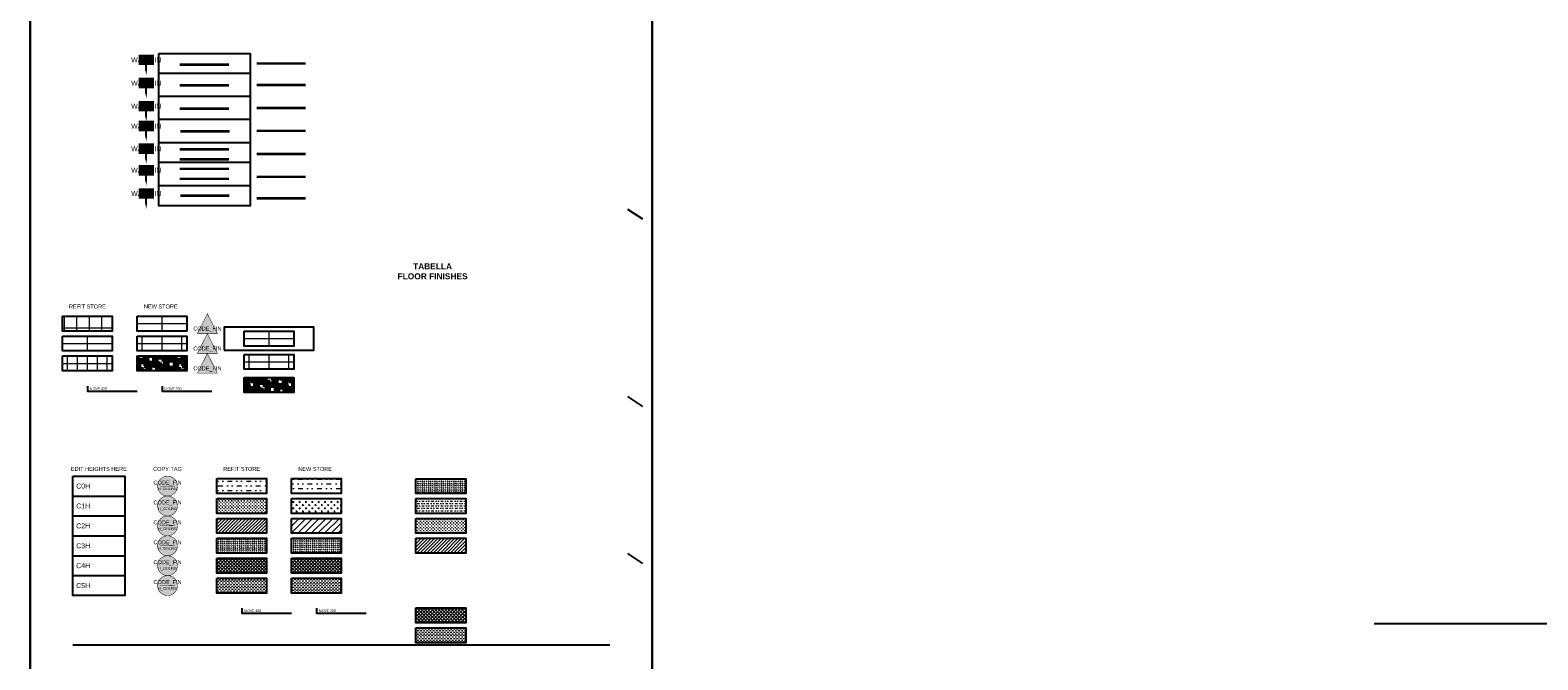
# Model space of a CAD drawing. Header units: centimetres. Extents: x -2854 to 18796, y -762 to 9238.
# Tile 65 of 166: x -2854 to 175, y 2908 to 4173. Entities that reach past the tile are written whole.
import ezdxf
from ezdxf.enums import TextEntityAlignment as Align

# ---------------------------------------------------------------- set-up
doc = ezdxf.new("R2010")
doc.units = ezdxf.units.CM
doc.header["$LTSCALE"] = 0.3
doc.linetypes.add('ACAD_ISO03W100', pattern=[30, 12, -18])
doc.layers.add('KK_Defpoints', color=40, linetype='Continuous', plot=False)
doc.layers.add('KK_FIN_CEILING', color=7, linetype='Continuous', lineweight=5)
doc.layers.add('KK_FUR_REFIT_NEW', color=150, linetype='Continuous', lineweight=9)
for name, color, linetype in [('KK_FIN_FLOOR', 7, 'Continuous'), ('KK_FIN_WALLS', 7, 'Continuous'), ('KK_TXT_TAG', 7, 'Continuous')]:
    doc.layers.add(name, color=color, linetype=linetype)
doc.styles.add('KIKO Milano_Bold', font='Arial Bold.ttf')
doc.styles.add('KIKO Milano_Light', font='Arial.ttf')
doc.styles.get("Standard").update_dxf_attribs({"font": 'Arial.ttf'})
pattern_1 = [(270, (5755.5888, 1576.6793), (3.175, -12.7), [50.8, -25.4]), (0, (5755.5888, 1576.6793), (-12.7, 3.175), [50.8, -25.4])]

msp = doc.modelspace()

# ---------------------------------------------------------------- hatches: boundary and pattern name
at = {"layer": 'KK_FIN_CEILING', "lineweight": 5, "true_color": 0x939598, "transparency": 33554610}
h = msp.add_hatch(dxfattribs=at)
h.set_pattern_fill('MUDST', color=252, scale=1.5)
h.set_pattern_definition([(0, (-5e-07, -0.026), (19.05, 9.525), [9.525, -9.525, 0, -9.525, 0, -9.525])])
h.paths.add_polyline_path([(-2478.8, 3272.1), (-2378.8, 3272.1), (-2378.8, 3242.1), (-2478.8, 3242.1)])
h = msp.add_hatch(dxfattribs=at)
h.set_pattern_fill('MUDST', color=252, scale=1.5)
h.set_pattern_definition([(0, (-2125, 2261.491), (19.05, 9.525), [9.525, -9.525, 0, -9.525, 0, -9.525])])
h.paths.add_polyline_path([(-2328.8, 3272.1), (-2228.8, 3272.1), (-2228.8, 3242.1), (-2328.8, 3242.1)])
h = msp.add_hatch(dxfattribs=at)
h.set_pattern_fill('GOST_GLASS', color=252)
h.set_pattern_definition([(45, (-2028.785, 3256.904), (4.24264, -9e-16), [2.5, -3.5]), (45, (-2027.7245, 3256.904), (4.24264, -9e-16), [1, -5]), (45, (-2028.785, 3257.9646), (4.24264, -9e-16), [1, -5])])
h.paths.add_polyline_path([(-2078.8, 3271.9), (-1978.8, 3271.9), (-1978.8, 3241.9), (-2078.8, 3241.9)])
at = {"layer": 'KK_FIN_CEILING', "lineweight": 5, "transparency": 33554559}
h = msp.add_hatch(dxfattribs=at)
h.set_pattern_fill('CROSS', color=150)
h.set_pattern_definition([(0, (-83.785, 995.658), (3.175, 3.175), [1.5875, -4.7625]), (90, (-82.9914, 994.8643), (-3.175, 3.175), [1.5875, -4.7625])])
h.paths.add_polyline_path([(-2478.8, 3232.1), (-2378.8, 3232.1), (-2378.8, 3202.1), (-2478.8, 3202.1)])
at = {"layer": 'KK_FIN_CEILING', "lineweight": 5, "true_color": 0x939598, "transparency": 33554610}
h = msp.add_hatch(dxfattribs=at)
h.set_pattern_fill('CROSS', color=252)
h.set_pattern_definition([(0, (-2123.2644, 2221.9395), (6.35, 6.35), [3.175, -9.525]), (90, (-2121.677, 2220.352), (-6.35, 6.35), [3.175, -9.525])])
h.paths.add_polyline_path([(-2327, 3232.6), (-2227, 3232.6), (-2227, 3202.6), (-2327, 3202.6)])
h = msp.add_hatch(dxfattribs=at)
h.set_pattern_fill('MUDST', color=252, scale=1.5)
h.set_pattern_definition([(0, (-2028.785, 3217.1487), (9.525, 4.7625), [4.7625, -4.7625, 0, -4.7625, 0, -4.7625])])
h.paths.add_polyline_path([(-2078.8, 3232.1), (-1978.8, 3232.1), (-1978.8, 3202.1), (-2078.8, 3202.1)])
at = {"layer": 'KK_FIN_CEILING', "lineweight": 5, "transparency": 33554559}
h = msp.add_hatch(dxfattribs=at)
h.set_pattern_fill('ANSI31', color=150, scale=3)
h.set_pattern_definition([(45, (-83.785, 995.658), (-3.367596, 3.367596), [])])
h.paths.add_polyline_path([(-2478.8, 3192.1), (-2378.8, 3192.1), (-2378.8, 3162.1), (-2478.8, 3162.1)])
at = {"layer": 'KK_FIN_CEILING', "lineweight": 5, "true_color": 0x939598, "transparency": 33554610}
h = msp.add_hatch(dxfattribs=at)
h.set_pattern_fill('ANSI31', color=252, scale=3)
h.set_pattern_definition([(45, (-2125, 2181.491), (-6.73519, 6.73519), [])])
h.paths.add_polyline_path([(-2328.8, 3192.1), (-2228.8, 3192.1), (-2228.8, 3162.1), (-2328.8, 3162.1)])
h = msp.add_hatch(dxfattribs=at)
h.set_pattern_fill('CROSS', color=252)
h.set_pattern_definition([(0, (-2028.785, 3177.1487), (3.175, 3.175), [1.5875, -4.7625]), (90, (-2027.9914, 3176.355), (-3.175, 3.175), [1.5875, -4.7625])])
h.paths.add_polyline_path([(-2078.8, 3192.1), (-1978.8, 3192.1), (-1978.8, 3162.1), (-2078.8, 3162.1)])
at = {"layer": 'KK_FIN_CEILING', "lineweight": 5, "transparency": 33554559}
h = msp.add_hatch(dxfattribs=at)
h.set_pattern_fill('GOST_GLASS', color=150)
h.set_pattern_definition([(45, (-1292.535, 2126.4034), (4.2426407, -9e-16), [2.5, -3.5]), (45, (-1291.4745, 2126.4034), (4.2426407, -9e-16), [1, -5]), (45, (-1292.535, 2127.464), (4.2426407, -9e-16), [1, -5])])
h.paths.add_polyline_path([(-2478.8, 3152.1), (-2378.8, 3152.1), (-2378.8, 3122.1), (-2478.8, 3122.1)])
at = {"layer": 'KK_FIN_CEILING', "lineweight": 5, "true_color": 0x939598, "transparency": 33554610}
h = msp.add_hatch(dxfattribs=at)
h.set_pattern_fill('GOST_GLASS', color=252)
h.set_pattern_definition([(45, (-2278.785, 3137.1487), (4.24264, -9e-16), [2.5, -3.5]), (45, (-2277.7245, 3137.1487), (4.24264, -9e-16), [1, -5]), (45, (-2278.785, 3138.2093), (4.24264, -9e-16), [1, -5])])
h.paths.add_polyline_path([(-2328.8, 3152.1), (-2228.8, 3152.1), (-2228.8, 3122.1), (-2328.8, 3122.1)])
h = msp.add_hatch(dxfattribs=at)
h.set_pattern_fill('ANSI31', color=252, scale=3)
h.set_pattern_definition([(45, (-2028.785, 3137.1487), (-3.3676, 3.3676), [])])
h.paths.add_polyline_path([(-2078.8, 3152.1), (-1978.8, 3152.1), (-1978.8, 3122.1), (-2078.8, 3122.1)])
at = {"layer": 'KK_FIN_CEILING', "lineweight": 5, "transparency": 33554559}
h = msp.add_hatch(dxfattribs=at)
h.set_pattern_fill('ANSI37', color=150, scale=3)
h.set_pattern_definition([(45, (-83.785, 995.658), (-3.367596, 3.367596), []), (135, (-83.785, 995.658), (-3.367596, -3.367596), [])])
h.paths.add_polyline_path([(-2478.8, 3112.1), (-2378.8, 3112.1), (-2378.8, 3082.1), (-2478.8, 3082.1)])
at = {"layer": 'KK_FIN_CEILING', "lineweight": 5, "true_color": 0x939598, "transparency": 33554610}
h = msp.add_hatch(dxfattribs=at)
h.set_pattern_fill('ANSI37', color=252, scale=3)
h.set_pattern_definition([(45, (-2278.785, 3097.1487), (-3.3676, 3.3676), []), (135, (-2278.785, 3097.1487), (-3.3676, -3.3676), [])])
h.paths.add_polyline_path([(-2328.8, 3112.1), (-2228.8, 3112.1), (-2228.8, 3082.1), (-2328.8, 3082.1)])
at = {"layer": 'KK_FIN_CEILING', "lineweight": 5, "transparency": 33554559}
h = msp.add_hatch(dxfattribs=at)
h.set_pattern_fill('DASH', color=150, scale=2)
h.set_pattern_definition([(0, (-83.785, 995.658), (3.175, 3.175), [3.175, -3.175])])
h.paths.add_polyline_path([(-2478.8, 3072.1), (-2378.8, 3072.1), (-2378.8, 3042.1), (-2478.8, 3042.1)])
at = {"layer": 'KK_FIN_CEILING', "lineweight": 5, "true_color": 0x939598, "transparency": 33554610}
h = msp.add_hatch(dxfattribs=at)
h.set_pattern_fill('DASH', color=252, scale=2)
h.set_pattern_definition([(0, (-2278.785, 3057.1487), (3.175, 3.175), [3.175, -3.175])])
h.paths.add_polyline_path([(-2328.8, 3072.1), (-2228.8, 3072.1), (-2228.8, 3042.1), (-2328.8, 3042.1)])
h = msp.add_hatch(dxfattribs=at)
h.set_pattern_fill('ANSI37', color=252, scale=3)
h.set_pattern_definition([(45, (-2028.785, 2997.1487), (-3.3676, 3.3676), []), (135, (-2028.785, 2997.1487), (-3.3676, -3.3676), [])])
h.paths.add_polyline_path([(-2078.8, 3012.1), (-1978.8, 3012.1), (-1978.8, 2982.1), (-2078.8, 2982.1)])
h = msp.add_hatch(dxfattribs=at)
h.set_pattern_fill('DASH', color=252, scale=2)
h.set_pattern_definition([(0, (-2028.785, 2957.1487), (3.175, 3.175), [3.175, -3.175])])
h.paths.add_polyline_path([(-2078.8, 2972.1), (-1978.8, 2972.1), (-1978.8, 2942.1), (-2078.8, 2942.1)])
at = {"layer": 'KK_FIN_FLOOR', "transparency": 33554559}
h = msp.add_hatch(dxfattribs=at)
h.set_pattern_fill('HOUND', color=8, scale=2, angle=-90)
h.set_pattern_definition(pattern_1)
h.paths.add_polyline_path([(-2638.8, 3518.6), (-2538.8, 3518.6), (-2538.8, 3488.6), (-2638.8, 3488.6)])
h = msp.add_hatch(dxfattribs=at)
h.set_pattern_fill('HOUND', color=8, scale=2, angle=-90)
h.set_pattern_definition(pattern_1)
h.paths.add_polyline_path([(-2423.8, 3475.4), (-2323.8, 3475.4), (-2323.8, 3445.4), (-2423.8, 3445.4)])
at = {"layer": 'KK_FIN_WALLS', "true_color": 0xffffff}
h = msp.add_hatch(color=7, dxfattribs=at)
h.dxf.hatch_style = 1
h.paths.add_polyline_path([(-2635.6, 4123.5), (-2605.6, 4123.5), (-2605.6, 4103.5), (-2635.6, 4103.5)])
h = msp.add_hatch(color=7, dxfattribs=at)
h.dxf.hatch_style = 1
h.paths.add_polyline_path([(-2635.6, 4077), (-2605.6, 4077), (-2605.6, 4057), (-2635.6, 4057)])
h = msp.add_hatch(color=7, dxfattribs=at)
h.dxf.hatch_style = 1
h.paths.add_polyline_path([(-2635.6, 4030.6), (-2605.6, 4030.6), (-2605.6, 4010.6), (-2635.6, 4010.6)])
h = msp.add_hatch(color=7, dxfattribs=at)
h.dxf.hatch_style = 1
h.paths.add_polyline_path([(-2635.6, 3990.6), (-2605.6, 3990.6), (-2605.6, 3970.6), (-2635.6, 3970.6)])
h = msp.add_hatch(color=7, dxfattribs=at)
h.dxf.hatch_style = 1
h.paths.add_polyline_path([(-2635.6, 3945.1), (-2605.6, 3945.1), (-2605.6, 3925.1), (-2635.6, 3925.1)])
h = msp.add_hatch(color=7, dxfattribs=at)
h.dxf.hatch_style = 1
h.paths.add_polyline_path([(-2635.6, 3901.7), (-2605.6, 3901.7), (-2605.6, 3881.7), (-2635.6, 3881.7)])
h = msp.add_hatch(color=7, dxfattribs=at)
h.dxf.hatch_style = 1
h.paths.add_polyline_path([(-2635.6, 3855), (-2605.6, 3855), (-2605.6, 3835), (-2635.6, 3835)])
at = {"layer": 'KK_FUR_REFIT_NEW', "true_color": 0x636466, "transparency": 33554610}
h = msp.add_hatch(dxfattribs=at)
h.set_pattern_fill('KK_PAV100X100CM', color=251, scale=0.5, angle=-90, pattern_type=2)
h.set_pattern_definition([(270, (1515.26, 2874.743), (25, -1e-14), []), (0, (1515.26, 2874.743), (1e-14, 25), [])])
h.paths.add_polyline_path([(-2788.8, 3598.6), (-2688.8, 3598.6), (-2688.8, 3568.6), (-2788.8, 3568.6)])
at = {"layer": 'KK_FUR_REFIT_NEW', "true_color": 0x636466, "transparency": 33554559}
h = msp.add_hatch(dxfattribs=at)
h.set_pattern_fill('KK_PAV100X100CM', color=251, scale=0.9, angle=-90, pattern_type=2)
h.set_pattern_definition([(270, (-2588.785, 3583.63), (90, -3e-14), []), (0, (-2588.785, 3583.63), (4e-14, 90), [])])
h.paths.add_polyline_path([(-2638.8, 3598.6), (-2538.8, 3598.6), (-2538.8, 3568.6), (-2638.8, 3568.6)])
at = {"layer": 'KK_FUR_REFIT_NEW', "transparency": 33554559}
h = msp.add_hatch(dxfattribs=at)
h.set_pattern_fill('KK_PAV100X100CM', color=256, angle=-90, pattern_type=2)
h.set_pattern_definition([(270, (-2738.785, 3543.63), (50, -2e-14), []), (0, (-2738.785, 3543.63), (2e-14, 50), [])])
h.paths.add_polyline_path([(-2788.8, 3558.6), (-2688.8, 3558.6), (-2688.8, 3528.6), (-2788.8, 3528.6)])
at = {"layer": 'KK_FUR_REFIT_NEW', "true_color": 0x636466, "transparency": 33554559}
h = msp.add_hatch(dxfattribs=at)
h.set_pattern_fill('KK_PAV40X40CM', color=251, angle=-90, pattern_type=2)
h.set_pattern_definition([(270, (-2588.785, 3543.628), (40, -2e-14), []), (0, (-2588.785, 3543.628), (2e-14, 40), [])])
h.paths.add_polyline_path([(-2638.8, 3558.6), (-2538.8, 3558.6), (-2538.8, 3528.6), (-2638.8, 3528.6)])
h = msp.add_hatch(dxfattribs=at)
h.set_pattern_fill('KK_PAV100X100CM', color=251, scale=0.9, angle=-90, pattern_type=2)
h.set_pattern_definition([(270, (-2373.785, 3553.29), (90, -3e-14), []), (0, (-2373.785, 3553.29), (4e-14, 90), [])])
h.paths.add_polyline_path([(-2423.8, 3568.3), (-2323.8, 3568.3), (-2323.8, 3538.3), (-2423.8, 3538.3)])
at = {"layer": 'KK_FUR_REFIT_NEW', "transparency": 33554559}
h = msp.add_hatch(dxfattribs=at)
h.set_pattern_fill('KK_PAV40X40CM', color=256, angle=-90, pattern_type=2)
h.set_pattern_definition([(270, (-2738.785, 3503.628), (20, -8e-15), []), (0, (-2738.785, 3503.628), (9e-15, 20), [])])
h.paths.add_polyline_path([(-2788.8, 3518.6), (-2688.8, 3518.6), (-2688.8, 3488.6), (-2788.8, 3488.6)])
at = {"layer": 'KK_FUR_REFIT_NEW', "true_color": 0x636466, "transparency": 33554559}
h = msp.add_hatch(dxfattribs=at)
h.set_pattern_fill('KK_PAV40X40CM', color=251, angle=-90, pattern_type=2)
h.set_pattern_definition([(270, (-2373.785, 3506.85), (40, -2e-14), []), (0, (-2373.785, 3506.85), (2e-14, 40), [])])
h.paths.add_polyline_path([(-2423.8, 3521.8), (-2323.8, 3521.8), (-2323.8, 3491.8), (-2423.8, 3491.8)])
at = {"layer": 'KK_TXT_TAG', "true_color": 0xffffff}
h = msp.add_hatch(color=7, dxfattribs=at)
h.dxf.hatch_style = 1
h.paths.add_polyline_path([(-2497.7, 3603.3), (-2517.7, 3563.9), (-2477.7, 3563.9)])
h = msp.add_hatch(color=7, dxfattribs=at)
h.dxf.hatch_style = 1
h.paths.add_polyline_path([(-2497.7, 3563.3), (-2517.7, 3523.9), (-2477.7, 3523.9)])
h = msp.add_hatch(color=7, dxfattribs=at)
h.dxf.hatch_style = 1
h.paths.add_polyline_path([(-2497.7, 3523.3), (-2517.7, 3483.9), (-2477.7, 3483.9)])
h = msp.add_hatch(color=7, dxfattribs=at)
h.dxf.hatch_style = 1
edge = h.paths.add_edge_path()
edge.add_arc((-2577.8, 3257.1), 20, 90, 270, ccw=False)
edge.add_arc((-2577.8, 3257.1), 20, 0, 90, ccw=False)
edge.add_arc((-2577.8, 3257.1), 20, -90, 0, ccw=False)
h = msp.add_hatch(color=7, dxfattribs=at)
h.dxf.hatch_style = 1
edge = h.paths.add_edge_path()
edge.add_arc((-2577.8, 3217.1), 20, 90, 270, ccw=False)
edge.add_arc((-2577.8, 3217.1), 20, 0, 90, ccw=False)
edge.add_arc((-2577.8, 3217.1), 20, -90, 0, ccw=False)
h = msp.add_hatch(color=7, dxfattribs=at)
h.dxf.hatch_style = 1
edge = h.paths.add_edge_path()
edge.add_arc((-2577.8, 3177.1), 20, 90, 270, ccw=False)
edge.add_arc((-2577.8, 3177.1), 20, 0, 90, ccw=False)
edge.add_arc((-2577.8, 3177.1), 20, -90, 0, ccw=False)
h = msp.add_hatch(color=7, dxfattribs=at)
h.dxf.hatch_style = 1
edge = h.paths.add_edge_path()
edge.add_arc((-2577.8, 3137.1), 20, 90, 270, ccw=False)
edge.add_arc((-2577.8, 3137.1), 20, 0, 90, ccw=False)
edge.add_arc((-2577.8, 3137.1), 20, -90, 0, ccw=False)
h = msp.add_hatch(color=7, dxfattribs=at)
h.dxf.hatch_style = 1
edge = h.paths.add_edge_path()
edge.add_arc((-2577.8, 3097.1), 20, 90, 270, ccw=False)
edge.add_arc((-2577.8, 3097.1), 20, 0, 90, ccw=False)
edge.add_arc((-2577.8, 3097.1), 20, -90, 0, ccw=False)
h = msp.add_hatch(color=7, dxfattribs=at)
h.dxf.hatch_style = 1
edge = h.paths.add_edge_path()
edge.add_arc((-2577.8, 3057.1), 20, 90, 270, ccw=False)
edge.add_arc((-2577.8, 3057.1), 20, 0, 90, ccw=False)
edge.add_arc((-2577.8, 3057.1), 20, -90, 0, ccw=False)

# ---------------------------------------------------------------- linework, layer by layer
for points in [[(-2788.8, 3598.6), (-2688.8, 3598.6), (-2688.8, 3568.6), (-2788.8, 3568.6)], [(-2638.8, 3598.6), (-2538.8, 3598.6), (-2538.8, 3568.6), (-2638.8, 3568.6)], [(-2463.8, 3530.1), (-2283.8, 3530.1), (-2283.8, 3576.5), (-2463.8, 3576.5)], [(-2788.8, 3558.6), (-2688.8, 3558.6), (-2688.8, 3528.6), (-2788.8, 3528.6)], [(-2638.8, 3558.6), (-2538.8, 3558.6), (-2538.8, 3528.6), (-2638.8, 3528.6)], [(-2423.8, 3568.3), (-2323.8, 3568.3), (-2323.8, 3538.3), (-2423.8, 3538.3)], [(-2788.8, 3518.6), (-2688.8, 3518.6), (-2688.8, 3488.6), (-2788.8, 3488.6)], [(-2638.8, 3518.6), (-2538.8, 3518.6), (-2538.8, 3488.6), (-2638.8, 3488.6)], [(-2423.8, 3521.8), (-2323.8, 3521.8), (-2323.8, 3491.8), (-2423.8, 3491.8)], [(-2423.8, 3475.4), (-2323.8, 3475.4), (-2323.8, 3445.4), (-2423.8, 3445.4)], [(-2768.3, 3277.1), (-2663.3, 3277.1), (-2663.3, 3037.1), (-2768.3, 3037.1)], [(-2478.8, 3272.1), (-2378.8, 3272.1), (-2378.8, 3242.1), (-2478.8, 3242.1)], [(-2328.8, 3272.1), (-2228.8, 3272.1), (-2228.8, 3242.1), (-2328.8, 3242.1)], [(-2078.8, 3271.9), (-1978.8, 3271.9), (-1978.8, 3241.9), (-2078.8, 3241.9)], [(-2478.8, 3232.1), (-2378.8, 3232.1), (-2378.8, 3202.1), (-2478.8, 3202.1)], [(-2328.8, 3232.1), (-2228.8, 3232.1), (-2228.8, 3202.1), (-2328.8, 3202.1)], [(-2078.8, 3232.1), (-1978.8, 3232.1), (-1978.8, 3202.1), (-2078.8, 3202.1)], [(-2478.8, 3192.1), (-2378.8, 3192.1), (-2378.8, 3162.1), (-2478.8, 3162.1)], [(-2328.8, 3192.1), (-2228.8, 3192.1), (-2228.8, 3162.1), (-2328.8, 3162.1)], [(-2078.8, 3192.1), (-1978.8, 3192.1), (-1978.8, 3162.1), (-2078.8, 3162.1)], [(-2478.8, 3152.1), (-2378.8, 3152.1), (-2378.8, 3122.1), (-2478.8, 3122.1)], [(-2328.8, 3152.1), (-2228.8, 3152.1), (-2228.8, 3122.1), (-2328.8, 3122.1)], [(-2078.8, 3152.1), (-1978.8, 3152.1), (-1978.8, 3122.1), (-2078.8, 3122.1)], [(-2478.8, 3112.1), (-2378.8, 3112.1), (-2378.8, 3082.1), (-2478.8, 3082.1)], [(-2328.8, 3112.1), (-2228.8, 3112.1), (-2228.8, 3082.1), (-2328.8, 3082.1)], [(-2478.8, 3072.1), (-2378.8, 3072.1), (-2378.8, 3042.1), (-2478.8, 3042.1)], [(-2328.8, 3072.1), (-2228.8, 3072.1), (-2228.8, 3042.1), (-2328.8, 3042.1)], [(-2078.8, 3012.1), (-1978.8, 3012.1), (-1978.8, 2982.1), (-2078.8, 2982.1)], [(-2078.8, 2972.1), (-1978.8, 2972.1), (-1978.8, 2942.1), (-2078.8, 2942.1)]]:
    msp.add_lwpolyline(points, close=True)
for points in [[(-2768.3, 3237.1), (-2663.3, 3237.1)], [(-2768.3, 3197.1), (-2663.3, 3197.1)], [(-2768.3, 3157.1), (-2663.3, 3157.1)], [(-2768.3, 3117.1), (-2663.3, 3117.1)], [(-2768.3, 3077.1), (-2663.3, 3077.1)], [(-2768.3, 2937.8), (-1689.3, 2937.8)], [(-2768.3, 2937.8), (-1689.3, 2937.8)]]:
    msp.add_lwpolyline(points)
at = {"layer": 'Defpoints'}
for points in [[(-2853.8, 9238.2), (-1603.8, 9238.2), (-1603.8, -761.8), (-2853.8, -761.8)], [(-1603.8, -761.8), (-1603.8, 4238.2), (13396.2, 4238.2), (13396.2, -761.8)]]:
    msp.add_lwpolyline(points, close=True, dxfattribs=at)
at = {"layer": 'KK_Defpoints', "color": 0}
msp.add_lwpolyline([(-2853.8, 9238.2), (-2853.8, -761.8)], dxfattribs=at)
at = {"layer": 'KK_Defpoints'}
msp.add_lwpolyline([(-2595.6, 4126.4), (-2412.1, 4126.4), (-2412.1, 3820.4), (-2595.6, 3820.4)], close=True, dxfattribs=at)
for points in [[(-2412.1, 4086.4), (-2595.6, 4086.4)], [(-2412.1, 4039.9), (-2595.6, 4039.9)], [(-2412.1, 3993.5), (-2595.6, 3993.5)], [(-2412.1, 3947.1), (-2595.6, 3947.1)], [(-2412.1, 3907.1), (-2595.6, 3907.1)], [(-2412.1, 3860.4), (-2595.6, 3860.4)], [(-1653.8, 3813.8), (-1623.8, 3793.8)], [(-2738.8, 3458), (-2738.8, 3448), (-2638.8, 3448)], [(-2588.8, 3458), (-2588.8, 3448), (-2488.8, 3448)], [(-1653.8, 3437.2), (-1623.8, 3417.2)], [(-1653.8, 3121.4), (-1623.8, 3101.4)], [(-2428.8, 3011.6), (-2428.8, 3001.6), (-2328.8, 3001.6)], [(-2278.8, 3011.6), (-2278.8, 3001.6), (-2178.8, 3001.6)], [(-153.8, 2980.7), (1946.2, 2980.7)]]:
    msp.add_lwpolyline(points, dxfattribs=at)
at = {"layer": 'KK_FIN_WALLS', "color": 193, "linetype": 'ByBlock', "lineweight": -2, "true_color": 0x9f7aa8, "const_width": 1}
for points in [[(-2635.6, 4123.5), (-2605.6, 4123.5), (-2605.6, 4103.5), (-2635.6, 4103.5)], [(-2635.6, 4077), (-2605.6, 4077), (-2605.6, 4057), (-2635.6, 4057)], [(-2635.6, 4030.6), (-2605.6, 4030.6), (-2605.6, 4010.6), (-2635.6, 4010.6)], [(-2635.6, 3990.6), (-2605.6, 3990.6), (-2605.6, 3970.6), (-2635.6, 3970.6)], [(-2635.6, 3945.1), (-2605.6, 3945.1), (-2605.6, 3925.1), (-2635.6, 3925.1)], [(-2635.6, 3901.7), (-2605.6, 3901.7), (-2605.6, 3881.7), (-2635.6, 3881.7)], [(-2635.6, 3855), (-2605.6, 3855), (-2605.6, 3835), (-2635.6, 3835)]]:
    msp.add_lwpolyline(points, close=True, dxfattribs=at)
at = {"layer": 'KK_FIN_WALLS', "color": 193, "linetype": 'ByBlock', "lineweight": -2, "true_color": 0x9f7aa8}
for points in [[(-2620.6, 4092.5), (-2620.6, 4103.5)], [(-2620.6, 4046.1), (-2620.6, 4057)], [(-2620.6, 3999.6), (-2620.6, 4010.6)], [(-2620.6, 3959.6), (-2620.6, 3970.6)], [(-2620.6, 3914.2), (-2620.6, 3925.1)], [(-2620.6, 3870.7), (-2620.6, 3881.7)], [(-2620.6, 3824), (-2620.6, 3835)]]:
    msp.add_lwpolyline(points, dxfattribs=at)
at = {"layer": 'KK_FIN_WALLS', "color": 31, "true_color": 0xfbc882, "const_width": 5}
for points in [[(-2553.3, 4104), (-2454.4, 4104)], [(-2399, 4106.4), (-2300.2, 4106.4)]]:
    msp.add_lwpolyline(points, dxfattribs=at)
at = {"layer": 'KK_FIN_WALLS', "color": 181, "true_color": 0xa78feb, "const_width": 5}
for points in [[(-2553.3, 4062.4), (-2454.4, 4062.4)], [(-2399, 4063.2), (-2300.2, 4063.2)]]:
    msp.add_lwpolyline(points, dxfattribs=at)
at = {"layer": 'KK_FIN_WALLS', "color": 83, "true_color": 0x88cb74, "const_width": 5}
for points in [[(-2553.3, 4015.4), (-2454.4, 4015.4)], [(-2399, 4016.9), (-2300.2, 4016.9)]]:
    msp.add_lwpolyline(points, dxfattribs=at)
at = {"layer": 'KK_FIN_WALLS', "color": 21, "true_color": 0xea9191, "const_width": 5}
for points in [[(-2552, 3969.9), (-2453.2, 3969.9)], [(-2399, 3970.8), (-2300.2, 3970.8)]]:
    msp.add_lwpolyline(points, dxfattribs=at)
at = {"layer": 'KK_FIN_WALLS', "color": 9, "true_color": 0xa2c1da, "const_width": 5}
for points in [[(-2553.3, 3933.8), (-2454.4, 3933.8)], [(-2399, 3924.5), (-2300.2, 3924.5)]]:
    msp.add_lwpolyline(points, dxfattribs=at)
at = {"layer": 'KK_FIN_WALLS', "color": 9, "linetype": 'ACAD_ISO03W100', "true_color": 0xa2c1da, "const_width": 5}
msp.add_lwpolyline([(-2553.3, 3913.8), (-2454.4, 3913.8)], dxfattribs=at)
at = {"layer": 'KK_FIN_WALLS', "color": 253, "ltscale": 5, "true_color": 0xb9ae95, "const_width": 5}
for points in [[(-2553.3, 3894.5), (-2454.4, 3894.5)], [(-2399, 3878.4), (-2300.2, 3878.4)]]:
    msp.add_lwpolyline(points, dxfattribs=at)
at = {"layer": 'KK_FIN_WALLS', "color": 253, "linetype": 'ACAD_ISO03W100', "true_color": 0xb9ae95, "const_width": 5}
msp.add_lwpolyline([(-2553.3, 3874.5), (-2454.4, 3874.5)], dxfattribs=at)
at = {"layer": 'KK_FIN_WALLS', "color": 211, "true_color": 0xff6bff, "const_width": 5}
for points in [[(-2552.2, 3840.6), (-2453.4, 3840.6)], [(-2399, 3835.4), (-2300.2, 3835.4)]]:
    msp.add_lwpolyline(points, dxfattribs=at)
at = {"layer": 'KK_FIN_WALLS', "color": 193, "true_color": 0x9f7aa8}
for points in [[(-2618.9, 4092.5), (-2620.6, 4082.5), (-2622.3, 4092.5)], [(-2618.9, 4046.1), (-2620.6, 4036.1), (-2622.3, 4046.1)], [(-2618.9, 3999.6), (-2620.6, 3989.6), (-2622.3, 3999.6)], [(-2618.9, 3959.6), (-2620.6, 3949.6), (-2622.3, 3959.6)], [(-2618.9, 3914.2), (-2620.6, 3904.2), (-2622.3, 3914.2)], [(-2618.9, 3870.7), (-2620.6, 3860.7), (-2622.3, 3870.7)], [(-2618.9, 3824), (-2620.6, 3814), (-2622.3, 3824)]]:
    msp.add_solid(points, dxfattribs=at)
at = {"layer": 'KK_TXT_TAG', "color": 193, "true_color": 0x9f7aa8, "const_width": 1}
for points in [[(-2497.7, 3603.3), (-2517.7, 3563.9), (-2477.7, 3563.9), (-2497.7, 3603.3)], [(-2497.7, 3563.3), (-2517.7, 3523.9), (-2477.7, 3523.9), (-2497.7, 3563.3)], [(-2497.7, 3523.3), (-2517.7, 3483.9), (-2477.7, 3483.9), (-2497.7, 3523.3)]]:
    msp.add_lwpolyline(points, dxfattribs=at)
for points in [[(-2577.8, 3237.1, -1), (-2577.8, 3277.1, -0.414214), (-2557.8, 3257.1, -0.414214)], [(-2577.8, 3197.1, -1), (-2577.8, 3237.1, -0.414214), (-2557.8, 3217.1, -0.414214)], [(-2577.8, 3157.1, -1), (-2577.8, 3197.1, -0.414214), (-2557.8, 3177.1, -0.414214)], [(-2577.8, 3117.1, -1), (-2577.8, 3157.1, -0.414214), (-2557.8, 3137.1, -0.414214)], [(-2577.8, 3077.1, -1), (-2577.8, 3117.1, -0.414214), (-2557.8, 3097.1, -0.414214)], [(-2577.8, 3037.1, -1), (-2577.8, 3077.1, -0.414214), (-2557.8, 3057.1, -0.414214)]]:
    msp.add_lwpolyline(points, format="xyb", close=True, dxfattribs=at)
at = {"layer": 'KK_TXT_TAG', "color": 18, "true_color": 0x000000, "const_width": 0.48}
for points in [[(-2592.8, 3257.1), (-2562.8, 3257.1)], [(-2592.8, 3217.1), (-2562.8, 3217.1)], [(-2592.8, 3177.1), (-2562.8, 3177.1)], [(-2592.8, 3137.1), (-2562.8, 3137.1)], [(-2592.8, 3097.1), (-2562.8, 3097.1)], [(-2592.8, 3057.1), (-2562.8, 3057.1)]]:
    msp.add_lwpolyline(points, dxfattribs=at)

# ---------------------------------------------------------------- texts
at = {"style": 'KIKO Milano_Light'}
for tag, p in [('C0H', (-2761.3, 3257.1)), ('C1H', (-2761.3, 3217.1)), ('C2H', (-2761.3, 3177.1)), ('C3H', (-2761.3, 3137.1)), ('C4H', (-2761.3, 3097.1)), ('C5H', (-2761.3, 3057.1))]:
    msp.add_attdef(tag, text='H xxx cm', height=10, dxfattribs=at).set_placement(p, align=Align.MIDDLE_LEFT)
at = {"layer": 'KK_Defpoints', "insert": (-2463.8, 3704.7), "char_height": 12, "attachment_point": 1, "style": 'KIKO Milano_Bold'}
msp.add_mtext_dynamic_manual_height_columns('\\pxi-3,l4,qc,t4;TABELLA \\PFLOOR FINISHES', width=825, gutter_width=0.417, heights=[0], dxfattribs=at)
at = {"layer": 'KK_Defpoints', "char_height": 8, "attachment_point": 2, "style": 'KIKO Milano_Light'}
for s, insert, width in [('REFIT STORE', (-2738.8, 3622), 127.555), ('NEW STORE', (-2591.3, 3622), 127.555), ('EDIT HEIGHTS HERE', (-2715.8, 3295.5), 127.555), ('\\pxqc;COPY TAG', (-2577.8, 3295.5), 86.511), ('REFIT STORE', (-2428.8, 3295.5), 127.555), ('NEW STORE', (-2281.3, 3295.5), 127.555)]:
    msp.add_mtext(s, dxfattribs=dict(at, insert=insert, width=width))
at = {"layer": 'KK_Defpoints', "char_height": 5, "width": 120, "attachment_point": 4, "line_spacing_factor": 0.96, "style": 'KIKO Milano_Light'}
for s, insert in [('MOVE 400', (-2733.8, 3453)), ('MOVE 250', (-2583.8, 3453)), ('MOVE 400', (-2423.8, 3006.6)), ('MOVE 250', (-2273.8, 3006.6))]:
    msp.add_mtext(s, dxfattribs=dict(at, insert=insert))
at = {"layer": 'KK_FIN_WALLS', "color": 18, "true_color": 0x000000, "style": 'KIKO Milano_Light'}
for p in [(-2620.6, 4113.5), (-2620.6, 4067), (-2620.6, 4020.6), (-2620.6, 3980.6), (-2620.6, 3935.1), (-2620.6, 3891.7), (-2620.6, 3845)]:
    msp.add_attdef('WALLFIN', text='XX', height=10, dxfattribs=at).set_placement(p, align=Align.MIDDLE_CENTER)
at = {"layer": 'KK_TXT_TAG', "color": 18, "true_color": 0x000000}
for p in [(-2497.7, 3573.6), (-2497.7, 3533.6), (-2497.7, 3493.6)]:
    msp.add_attdef('CODE_FIN', text='', height=8, dxfattribs=at).set_placement(p, align=Align.MIDDLE_CENTER)
for p in [(-2577.8, 3260.1), (-2577.8, 3220.1), (-2577.8, 3180.1), (-2577.8, 3140.1), (-2577.8, 3100.1), (-2577.8, 3060.1)]:
    msp.add_attdef('CODE_FIN', text='', height=8, dxfattribs=at).set_placement(p, align=Align.CENTER)
for p in [(-2577.8, 3254.1), (-2577.8, 3214.1), (-2577.8, 3174.1), (-2577.8, 3134.1), (-2577.8, 3094.1), (-2577.8, 3054.1)]:
    msp.add_attdef('H_CEILING', text='', height=5, dxfattribs=at).set_placement(p, align=Align.TOP_CENTER)

doc.saveas('drawing.dxf')
